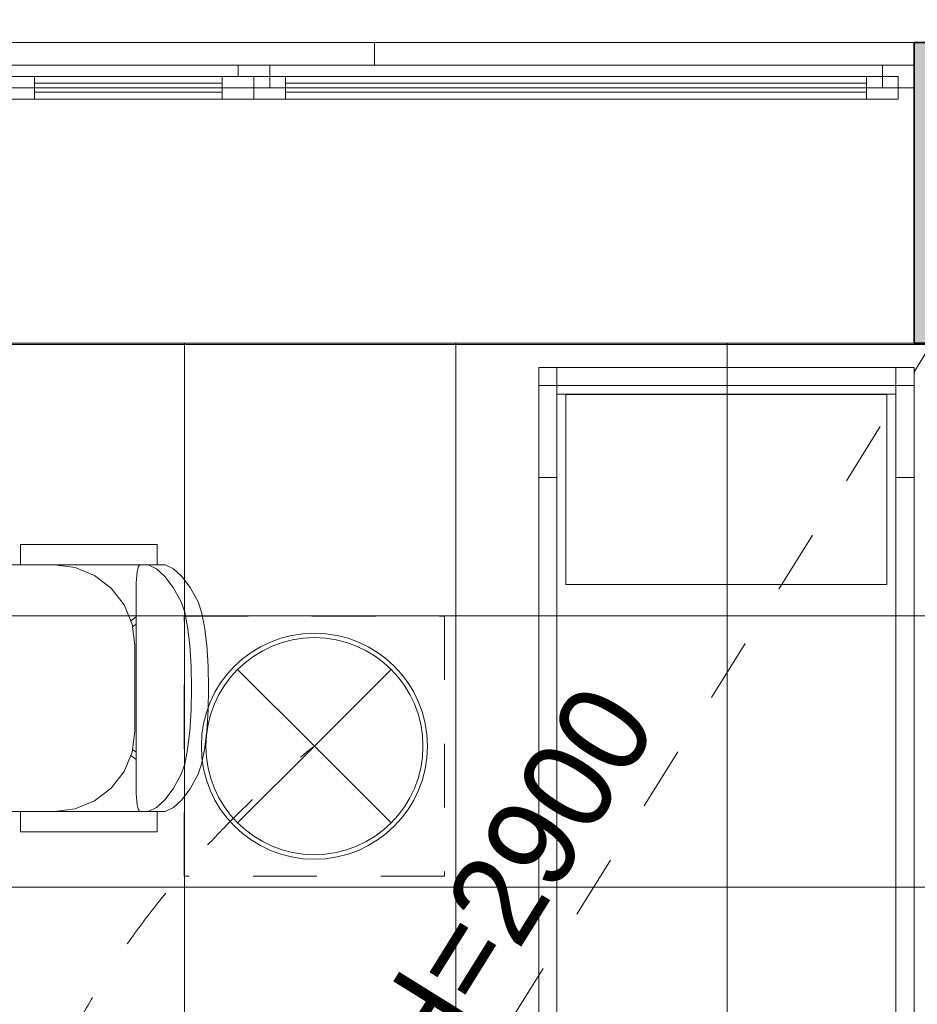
# Model space of a CAD drawing. Header units: millimetres. Extents: x -2932 to 42461, y -10716 to 17298.
# Tile 78 of 168: x 12907 to 14892, y 11038 to 13216. Entities that reach past the tile are written whole.
import ezdxf

# ---------------------------------------------------------------- set-up
doc = ezdxf.new("R2010")
doc.units = ezdxf.units.MM
doc.header["$MEASUREMENT"] = 0
for name, pattern in [('Aligning Line', [635, 317.5, -317.5]), ('Dashed', [423.333333, 211.666667, -211.666667]), ('Small Dashed', [282.222222, 141.111111, -141.111111]), ('Wipeout_Contour', [1000, 0, -1000])]:
    doc.linetypes.add(name, pattern=pattern)
for name, color, linetype, lineweight in [('0_Pen_No__1', 7, 'Continuous', 13), ('A-FLOR.IFC Model_Pen_No__2', 8, 'Continuous', 15), ('ARCHICAD Windows_Pen_No__2', 8, 'Continuous', 15), ('Cut Pattern-2_Pen_No__2', 8, 'Continuous', 15), ('Grids-2_Pen_No__1', 7, 'Continuous', 13), ('I-FURN.IFC Model_Pen_No__2', 8, 'Continuous', 15), ('I-WALL.IFC Model_Pen_No__2', 8, 'Continuous', 15), ('I-WALL.IFC Model_Pen_No__27', 7, 'Continuous', 35), ('SA_LAGI_Pen_No__1', 7, 'Continuous', 13), ('SA_VALGUSTI_Pen_No__20', 1, 'Continuous', 0), ('Walls-1_Pen_No__1', 7, 'Continuous', 13), ('Walls_Pen_No__1', 7, 'Continuous', 13), ('Windows-1_Pen_No__1', 7, 'Continuous', 13), ('Windows_Pen_No__1', 7, 'Continuous', 13)]:
    doc.layers.add(name, color=color, linetype=linetype, lineweight=lineweight)
doc.layers.add('Furniture-1_Pen_No__62', color=7, linetype='Continuous', lineweight=20, true_color=0xaaaaaa)
doc.layers.add('SA_LAGI_Pen_No__102', color=7, linetype='Continuous', lineweight=13, true_color=0xcccccc)
doc.layers.add('I-WALL.IFC Model', color=7, linetype='Continuous')
doc.styles.add('GENERATED_STYLE_1', font='txt', dxfattribs={"width": 0.95})
doc.styles.add('GENERATED_STYLE_2', font='txt', dxfattribs={"width": 0.84})
doc.dimstyles.new('GENERATED_STYLE__2', dxfattribs={"dimtxt": 200, "dimasz": 152, "dimexe": 0.18, "dimexo": 0.0625, "dimgap": 0.09, "dimtad": 1, "dimtih": 1, "dimtoh": 1, "dimdec": 0, "dimzin": 0, "dimdsep": 46, "dimtxsty": 'GENERATED_STYLE_2', "dimblk": 'ARROWHEAD_2', "dimblk1": 'ARROWHEAD_2', "dimblk2": 'ARROWHEAD_2', "dimcen": 0.09, "dimse1": 1, "dimse2": 1, "dimclrd": 7, "dimclre": 7, "dimclrt": 7, "dimadec": 0, "dimazin": 0, "dimtfac": 1, "dimtdec": 4, "dimtmove": 0, "dimatfit": 3, "dimfxl": 0, "dimtolj": 1, "dimtzin": 0, "dimarcsym": 0})

# ---------------------------------------------------------------- blocks, each defined once
blk = doc.blocks.new('*D81')
at = {"layer": '0_Pen_No__1', "color": 7, "linetype": 'Continuous', "lineweight": 13}
for p, q in [((12064.2, 15323), (12064.2, 15623)), ((14899.5, 15323), (14899.5, 15623)), ((12122, 15573), (12006.5, 15373)), ((14957.2, 15573), (14841.8, 15373)), ((12064.2, 15473), (14899.5, 15473))]:
    blk.add_line(p, q, dxfattribs=at)
at = {"color": 254, "linetype": 'Wipeout_Contour', "lineweight": 0, "ltscale": 79661.49697}
blk.add_wipeout([(11893.6, 15750.1), (12108.1, 15750.1), (12108.1, 16035.8), (11893.6, 16035.8)], dxfattribs=at)
at = {"color": 254, "linetype": 'Wipeout_Contour', "lineweight": 0, "ltscale": 79384.620333}
blk.add_wipeout([(12090.2, 15481.1), (12411.4, 15481.1), (12411.4, 15744.8), (12090.2, 15744.8)], dxfattribs=at)
at = {"color": 254, "linetype": 'Wipeout_Contour', "lineweight": 0, "ltscale": 82519.549793}
blk.add_wipeout([(13160.3, 15481.1), (13803.5, 15481.1), (13803.5, 15744.8), (13160.3, 15744.8)], dxfattribs=at)
at = {"color": 254, "linetype": 'Wipeout_Contour', "lineweight": 0, "ltscale": 85662.235081}
blk.add_wipeout([(14440.5, 15481.1), (14873.6, 15481.1), (14873.6, 15744.8), (14440.5, 15744.8)], dxfattribs=at)
at = {"layer": '0_Pen_No__1', "color": 7, "lineweight": 13, "char_height": 200, "attachment_point": 7, "style": 'GENERATED_STYLE_2'}
for s, insert in [('\\A1;{\\pql;\\fArial|b0|i0|c0|p34;63}', (12122.1, 15513)), ('\\A1;{\\pql;\\fArial|b0|i0|c0|p34;2\xa0835}', (13192.1, 15513)), ('\\A1;{\\pql;\\fArial|b0|i0|c0|p34;116}', (14472.4, 15513))]:
    blk.add_mtext(s, dxfattribs=dict(at, insert=insert))
blk = doc.blocks.new('ARROWHEAD_2')
at = {"color": 0, "linetype": 'Continuous', "lineweight": 0}
for p, q in [((-0.378, -0.655), (0.378, 0.655)), ((0, 0), (-1, 0))]:
    blk.add_line(p, q, dxfattribs=at)
blk = doc.blocks.new('*D82')
at = {"layer": '0_Pen_No__1', "color": 7, "linetype": 'Continuous', "lineweight": 13}
for p, q in [((14899.5, 15323), (14899.5, 15623)), ((15015.5, 15323), (15015.5, 15623)), ((14957.2, 15573), (14841.8, 15373)), ((15073.2, 15573), (14957.8, 15373)), ((14899.5, 15473), (15015.5, 15473))]:
    blk.add_line(p, q, dxfattribs=at)
blk = doc.blocks.new('*D103')
at = {"layer": '0_Pen_No__1', "color": 7, "linetype": 'Continuous', "lineweight": 13}
for p, q in [((12835, 15671.2), (12835, 15971.2)), ((14885, 15671.2), (14885, 15971.2)), ((12892.7, 15921.2), (12777.3, 15721.2)), ((14942.7, 15921.2), (14827.3, 15721.2)), ((12835, 15821.2), (14885, 15821.2))]:
    blk.add_line(p, q, dxfattribs=at)
at = {"color": 254, "linetype": 'Wipeout_Contour', "lineweight": 0, "ltscale": 84562.348116}
blk.add_wipeout([(13538.4, 15829.3), (14181.6, 15829.3), (14181.6, 16093), (13538.4, 16093)], dxfattribs=at)
at = {"layer": '0_Pen_No__1', "color": 7, "lineweight": 13, "insert": (13570.3, 15861.2), "char_height": 200, "attachment_point": 7, "style": 'GENERATED_STYLE_2'}
blk.add_mtext('\\A1;{\\pql;\\fArial|b0|i0|c0|p34;2\xa0050}', dxfattribs=at)
blk = doc.blocks.new('*D104')
at = {"layer": '0_Pen_No__1', "color": 7, "linetype": 'Continuous', "lineweight": 13}
for p, q in [((14885, 15671.2), (14885, 15971.2)), ((16635, 15671.2), (16635, 15971.2)), ((14942.7, 15921.2), (14827.3, 15721.2)), ((16692.7, 15921.2), (16577.3, 15721.2)), ((14885, 15821.2), (16635, 15821.2))]:
    blk.add_line(p, q, dxfattribs=at)
at = {"color": 254, "linetype": 'Wipeout_Contour', "lineweight": 0, "ltscale": 89728.205694}
blk.add_wipeout([(15438.4, 15829.3), (16081.6, 15829.3), (16081.6, 16093), (15438.4, 16093)], dxfattribs=at)
at = {"layer": '0_Pen_No__1', "color": 7, "lineweight": 13, "insert": (15470.3, 15861.2), "char_height": 200, "attachment_point": 7, "style": 'GENERATED_STYLE_2'}
blk.add_mtext('\\A1;{\\pql;\\fArial|b0|i0|c0|p34;1\xa0750}', dxfattribs=at)

msp = doc.modelspace()

# ---------------------------------------------------------------- hatches: boundary and pattern name
at = {"layer": 'I-WALL.IFC Model', "linetype": 'Continuous', "lineweight": 0, "true_color": 0x000000}
msp.add_hatch(color=178, dxfattribs=at).paths.add_polyline_path([(16635, 13165), (14885, 13165), (14885, 12500), (16635, 12500)])

# ---------------------------------------------------------------- linework, layer by layer
at = {"layer": 'A-FLOR.IFC Model_Pen_No__2', "color": 8, "linetype": 'Continuous', "lineweight": 15, "flags": 128}
msp.add_lwpolyline([(-100, 6430), (0, 6430), (0, 0), (30435, 0), (30435, 6520), (38315, 6520), (38315, 12500), (12000, 12500), (12000, 7875), (8430, 7875), (8430, 12496.2), (2165, 12496.2), (2165, 11220), (-100, 11220)], close=True, dxfattribs=at)
at = {"layer": 'A-FLOR.IFC Model_Pen_No__2', "color": 8, "linetype": 'Dashed', "lineweight": 15, "flags": 128}
msp.add_lwpolyline([(0, 0), (30430, 0), (30430, 6520), (33865, 6520), (33865, 0), (38600, 0), (38600, 5615), (38315, 5615), (38315, 12500), (12000, 12500), (12000, 7905), (8430, 7905), (8430, 12496.2), (2165, 12496.2), (2165, 6180), (0, 6180)], close=True, dxfattribs=at)
at = {"layer": 'ARCHICAD Windows_Pen_No__2', "color": 8, "linetype": 'Continuous', "lineweight": 15}
for p, q in [((12835, 13115), (14885, 13115)), ((14885, 13115), (14885, 13065)), ((14885, 13065), (12835, 13065)), ((13425, 13065), (13425, 13040)), ((14850, 13065), (14850, 13040)), ((13425, 13040), (12870, 13040)), ((14850, 13040), (13425, 13040))]:
    msp.add_line(p, q, dxfattribs=at)
at = {"layer": 'I-FURN.IFC Model_Pen_No__2', "color": 8, "linetype": 'Continuous', "lineweight": 15}
for p, q in [((14095, 12446.8), (14055, 12446.8)), ((14055, 12446.8), (14055, 12406.8)), ((14055, 10138.8), (14055, 12446.8)), ((14055, 12446.8), (14885, 12446.8)), ((14845, 12446.8), (14095, 12446.8)), ((14095, 12406.8), (14095, 12446.8)), ((14885, 12446.8), (14845, 12446.8)), ((14845, 12446.8), (14845, 12406.8)), ((14885, 12406.8), (14885, 12446.8)), ((14885, 12446.8), (14885, 10138.8)), ((14055, 12203.6), (14055, 12406.8)), ((14055, 12406.8), (14095, 12406.8)), ((14095, 12406.8), (14845, 12406.8)), ((14095, 12279.8), (14095, 12406.8)), ((14845, 12279.8), (14845, 12406.8)), ((14845, 12406.8), (14885, 12406.8)), ((14885, 12203.6), (14885, 12406.8)), ((14845, 12387.8), (14095, 12387.8)), ((14115, 12386.8), (14825, 12386.8)), ((14115, 11966.8), (14115, 12386.8)), ((14825, 12386.8), (14825, 11966.8)), ((14095, 10305.8), (14095, 12279.8)), ((14845, 10305.8), (14845, 12279.8)), ((14055, 10382), (14055, 12203.6)), ((14095, 12203.6), (14055, 12203.6)), ((14885, 12203.6), (14845, 12203.6)), ((14885, 10382), (14885, 12203.6)), ((12909, 12055), (12911.3, 12055)), ((12909, 12055), (12909, 12010.5)), ((12911.3, 12055), (12912.8, 12055)), ((12912.8, 12055), (12918.1, 12055)), ((12918.1, 12055), (12923.5, 12055)), ((12923.5, 12055), (12931.5, 12055)), ((12931.5, 12055), (12939.5, 12055)), ((12939.5, 12055), (12946.8, 12055)), ((12946.8, 12055), (12958.4, 12055)), ((12958.4, 12055), (13161.6, 12055)), ((13161.6, 12055), (13173.2, 12055)), ((13173.2, 12055), (13180.5, 12055)), ((13180.5, 12055), (13188.6, 12055)), ((13188.6, 12055), (13196.6, 12055)), ((13196.6, 12055), (13201.9, 12055)), ((13201.9, 12055), (13207.3, 12055)), ((13207.3, 12055), (13208.7, 12055)), ((13208.7, 12055), (13211, 12055)), ((13211, 12055), (13211, 12010.5)), ((12909, 12010.5), (12847.9, 12010.5)), ((12910.9, 12010.5), (12909, 12010.5)), ((12912.8, 12010.5), (12910.9, 12010.5)), ((12918.1, 12010.5), (12912.8, 12010.5)), ((12923.5, 12010.5), (12918.1, 12010.5)), ((12931.5, 12010.5), (12923.5, 12010.5)), ((12939.5, 12010.5), (12931.5, 12010.5)), ((12949, 12010.5), (12939.5, 12010.5)), ((12958.4, 12010.5), (12949, 12010.5)), ((13161.6, 12010.5), (12958.4, 12010.5)), ((13029.9, 12004.5), (12983.8, 12010.5)), ((13072.7, 11986.7), (13029.9, 12004.5)), ((13171.1, 12010.5), (13161.6, 12010.5)), ((13168.4, 12001.1), (13167, 11995.6)), ((13169.9, 12006.6), (13168.4, 12001.1)), ((13171.6, 12008.6), (13169.9, 12006.6)), ((13180.5, 12010.5), (13171.1, 12010.5)), ((13173.3, 12010.5), (13171.6, 12008.6)), ((13188.6, 12010.5), (13180.5, 12010.5)), ((13189.1, 12010.5), (13188.6, 12010.5)), ((13190.9, 12010.5), (13189.1, 12010.5)), ((13209.6, 12001.2), (13190.9, 12010.5)), ((13190.9, 12010.5), (13228.4, 12010.5)), ((13228.1, 11984.2), (13209.6, 12001.2)), ((13228.4, 12010.5), (13247.1, 12001.2)), ((13247.1, 12001.2), (13265.6, 11984.2)), ((13109.6, 11958.4), (13072.7, 11986.7)), ((13165.1, 11979.2), (13164.8, 11969.4)), ((13166.1, 11987.4), (13165.1, 11979.2)), ((13167, 11995.6), (13166.1, 11987.4)), ((13246.4, 11959.8), (13228.1, 11984.2)), ((13265.6, 11984.2), (13283.9, 11959.8)), ((13137.8, 11921.6), (13109.6, 11958.4)), ((13164.8, 11969.4), (13164.4, 11959.7)), ((13164.4, 11959.7), (13164.4, 11515.2)), ((13264.3, 11928), (13246.4, 11959.8)), ((13283.9, 11959.8), (13301.8, 11928)), ((14825, 11966.8), (14115, 11966.8)), ((13155.6, 11878.7), (13137.8, 11921.6)), ((13271.9, 11905.3), (13264.3, 11928)), ((13301.8, 11928), (13309.4, 11905.3)), ((13152.5, 11886.3), (13164.4, 11895)), ((13278.3, 11872.9), (13271.9, 11905.3)), ((13309.4, 11905.3), (13315.8, 11872.9)), ((13161.6, 11832.7), (13155.6, 11878.7)), ((13164.4, 11879.3), (13156.3, 11873.4)), ((13283.2, 11832.4), (13278.3, 11872.9)), ((13315.8, 11872.9), (13320.7, 11832.4)), ((13161.6, 11642.2), (13161.6, 11832.7)), ((13286.2, 11786.4), (13283.2, 11832.4)), ((13320.7, 11832.4), (13323.8, 11786.4)), ((13287.3, 11737.5), (13286.2, 11786.4)), ((13323.8, 11786.4), (13324.8, 11737.5)), ((13286.2, 11688.6), (13287.3, 11737.5)), ((13324.8, 11737.5), (13323.8, 11688.6)), ((13283.2, 11642.5), (13286.2, 11688.6)), ((13323.8, 11688.6), (13320.7, 11642.5)), ((13155.6, 11596.2), (13161.6, 11642.2)), ((13278.3, 11602.1), (13283.2, 11642.5)), ((13320.7, 11642.5), (13315.8, 11602.1)), ((13137.8, 11553.3), (13155.6, 11596.2)), ((13164.4, 11580), (13152.5, 11588.7)), ((13156.3, 11601.6), (13164.4, 11595.7)), ((13271.9, 11569.6), (13278.3, 11602.1)), ((13315.8, 11602.1), (13309.4, 11569.6)), ((13264.3, 11547), (13271.9, 11569.6)), ((13309.4, 11569.6), (13301.8, 11547)), ((13109.6, 11516.5), (13137.8, 11553.3)), ((13246.4, 11515.1), (13264.3, 11547)), ((13301.8, 11547), (13283.9, 11515.1)), ((13072.7, 11488.2), (13109.6, 11516.5)), ((13164.4, 11515.2), (13164.8, 11505.5)), ((13164.8, 11505.5), (13165.1, 11495.8)), ((13228.1, 11490.7), (13246.4, 11515.1)), ((13283.9, 11515.1), (13265.6, 11490.7)), ((13029.9, 11470.5), (13072.7, 11488.2)), ((13165.1, 11495.8), (13166.1, 11487.5)), ((13166.1, 11487.5), (13167, 11479.3)), ((13167, 11479.3), (13168.4, 11473.8)), ((13209.6, 11473.8), (13228.1, 11490.7)), ((13265.6, 11490.7), (13247.1, 11473.8)), ((12847.9, 11464.4), (12909, 11464.4)), ((12909, 11464.4), (12910.9, 11464.4)), ((12909, 11464.4), (12909, 11420)), ((12910.9, 11464.4), (12912.8, 11464.4)), ((12912.8, 11464.4), (12918.1, 11464.4)), ((12918.1, 11464.4), (12923.5, 11464.4)), ((12923.5, 11464.4), (12931.5, 11464.4)), ((12931.5, 11464.4), (12939.5, 11464.4)), ((12939.5, 11464.4), (12949, 11464.4)), ((12949, 11464.4), (12958.4, 11464.4)), ((12958.4, 11464.4), (13161.6, 11464.4)), ((12983.8, 11464.4), (13029.9, 11470.5)), ((13161.6, 11464.4), (13171.1, 11464.4)), ((13168.4, 11473.8), (13169.9, 11468.3)), ((13169.9, 11468.3), (13171.6, 11466.3)), ((13171.1, 11464.4), (13180.5, 11464.4)), ((13171.6, 11466.3), (13173.3, 11464.4)), ((13180.5, 11464.4), (13188.6, 11464.4)), ((13188.6, 11464.4), (13189.1, 11464.4)), ((13189.1, 11464.4), (13190.9, 11464.4)), ((13190.9, 11464.4), (13209.6, 11473.8)), ((13190.9, 11464.4), (13228.4, 11464.4)), ((13211, 11464.4), (13211, 11420)), ((13247.1, 11473.8), (13228.4, 11464.4)), ((12911.3, 11420), (12909, 11420)), ((12912.8, 11420), (12911.3, 11420)), ((12918.1, 11420), (12912.8, 11420)), ((12923.5, 11420), (12918.1, 11420)), ((12931.5, 11420), (12923.5, 11420)), ((12939.5, 11420), (12931.5, 11420)), ((12946.8, 11420), (12939.5, 11420)), ((12958.4, 11420), (12946.8, 11420)), ((13161.6, 11420), (12958.4, 11420)), ((13173.2, 11420), (13161.6, 11420)), ((13180.5, 11420), (13173.2, 11420)), ((13188.6, 11420), (13180.5, 11420)), ((13196.6, 11420), (13188.6, 11420)), ((13201.9, 11420), (13196.6, 11420)), ((13207.3, 11420), (13201.9, 11420)), ((13208.7, 11420), (13207.3, 11420)), ((13211, 11420), (13208.7, 11420))]:
    msp.add_line(p, q, dxfattribs=at)
at = {"layer": 'I-WALL.IFC Model_Pen_No__2', "color": 8, "linetype": 'Continuous', "lineweight": 15}
for p, q in [((14885, 13165), (12835, 13165)), ((12835, 12500), (14885, 12500))]:
    msp.add_line(p, q, dxfattribs=at)
at = {"layer": 'I-WALL.IFC Model_Pen_No__27', "color": 7, "linetype": 'Continuous', "lineweight": 35}
msp.add_line((14885, 13165), (14885, 12500), dxfattribs=at)
at = {"layer": 'I-WALL.IFC Model_Pen_No__27', "color": 7, "linetype": 'Continuous', "lineweight": 35, "flags": 128}
for points in [[(16635, 13165), (14885, 13165)], [(14885, 12500), (16635, 12500)]]:
    msp.add_lwpolyline(points, dxfattribs=at)
at = {"layer": 'SA_LAGI_Pen_No__1', "color": 7, "linetype": 'Small Dashed', "lineweight": 13}
msp.add_line((12051.8, 7882.5), (14924.5, 12500), dxfattribs=at)
at = {"layer": 'SA_VALGUSTI_Pen_No__20', "color": 1, "linetype": 'Small Dashed', "lineweight": 0}
msp.add_open_spline([(13558.8, 9212.6), (13558.8, 9212.6), (12966, 9608.9), (12879.9, 10232.5), (12770.6, 11024.9), (13558.8, 11609.1), (13558.8, 11609.1)], degree=3, knots=[0, 0, 0, 0, 1, 1, 1, 2, 2, 2, 2], dxfattribs=at)

# ---------------------------------------------------------------- next in the draw order: dimensions: what is measured, and where the dimension line sits
at = {"color": 7, "linetype": 'Continuous', "lineweight": 13}
dim = msp.add_linear_dim(base=(14899.5, 15473), p1=(12064.2, 10316.9), p2=(14899.5, 10316.9), dimstyle='GENERATED_STYLE__2', dxfattribs=at)
dim.commit()
dim.dimension.update_dxf_attribs({"geometry": '*D81', "text_midpoint": (13545.4, 15613), "dimtype": 160})

# ---------------------------------------------------------------- next in the draw order: linework, layer by layer
at = {"layer": 'Furniture-1_Pen_No__62', "color": 253, "linetype": 'Continuous', "lineweight": 20, "true_color": 0xaaaaaa}
for p, q in [((14055, 12446.8), (14055, 12406.8)), ((14095, 12446.8), (14055, 12446.8)), ((14095, 12446.8), (14845, 12446.8)), ((14095, 12406.8), (14095, 12446.8)), ((14845, 12446.8), (14845, 12406.8)), ((14885, 12446.8), (14845, 12446.8)), ((14885, 12406.8), (14885, 12446.8)), ((14055, 12203.6), (14055, 12406.8)), ((14055, 12406.8), (14095, 12406.8)), ((14845, 12406.8), (14095, 12406.8)), ((14095, 12406.8), (14095, 12279.8)), ((14845, 12279.8), (14845, 12406.8)), ((14845, 12406.8), (14885, 12406.8)), ((14885, 12406.8), (14885, 12203.6)), ((14845, 12387.8), (14095, 12387.8)), ((14095, 10305.8), (14095, 12279.8)), ((14845, 12279.8), (14845, 10305.8)), ((14055, 10382), (14055, 12203.6)), ((14095, 12203.6), (14055, 12203.6)), ((14885, 12203.6), (14845, 12203.6)), ((14885, 12203.6), (14885, 10382))]:
    msp.add_line(p, q, dxfattribs=at)
at = {"layer": 'SA_VALGUSTI_Pen_No__20', "color": 1, "linetype": 'Small Dashed', "lineweight": 0}
for p, q in [((13271.1, 11896.8), (13846.5, 11896.8)), ((13271.1, 11321.4), (13271.1, 11896.8)), ((13846.5, 11896.8), (13846.5, 11321.4)), ((13846.5, 11321.4), (13271.1, 11321.4))]:
    msp.add_line(p, q, dxfattribs=at)
at = {"layer": 'SA_VALGUSTI_Pen_No__20', "color": 1, "linetype": 'Continuous', "lineweight": 0}
for q in [(13389.1, 11778.8), (13728.5, 11778.8), (13389.1, 11439.4), (13728.5, 11439.4)]:
    msp.add_line((13558.8, 11609.1), q, dxfattribs=at)
msp.add_circle((13558.8, 11609.1), 240, dxfattribs=at)
for start, end in [(0, 180), (180, 0)]:
    msp.add_arc((13558.8, 11609.1), 250, start, end, dxfattribs=at)

# ---------------------------------------------------------------- next in the draw order: texts
at = {"layer": 'SA_LAGI_Pen_No__1', "color": 7, "linetype": 'Continuous', "lineweight": 13, "insert": (13903.9, 11363.7), "char_height": 200, "attachment_point": 2, "rotation": 58.1124, "style": 'GENERATED_STYLE_1'}
msp.add_mtext('\\A1;{\\pqc;\\fSwis721 Lt BT|b0|i0|c0|p34;H=2900}', dxfattribs=at)

# ---------------------------------------------------------------- next in the draw order: dimensions: what is measured, and where the dimension line sits
at = {"color": 7, "linetype": 'Continuous', "lineweight": 13}
dim = msp.add_linear_dim(base=(15015.5, 15473), p1=(14899.5, 10316.9), p2=(15015.5, 10316.9), dimstyle='GENERATED_STYLE__2', dxfattribs=at)
dim.commit()
dim.dimension.update_dxf_attribs({"geometry": '*D82', "text_midpoint": (14707.8, 15613), "dimtype": 160})

# ---------------------------------------------------------------- next in the draw order: dimensions: what is measured, and where the dimension line sits
dim = msp.add_linear_dim(base=(14885, 15821.2), p1=(12835, 12500), p2=(14885, 13165), dimstyle='GENERATED_STYLE__2', dxfattribs=at)
dim.commit()
dim.dimension.update_dxf_attribs({"geometry": '*D103', "text_midpoint": (13923.5, 15961.2), "dimtype": 160})

# ---------------------------------------------------------------- next in the draw order: linework, layer by layer
at = {"layer": 'Walls_Pen_No__1', "color": 7, "linetype": 'Continuous', "lineweight": 13}
msp.add_line((13692, 13165), (13692, 13115), dxfattribs=at)
at = {"layer": 'Windows-1_Pen_No__1', "color": 7, "linetype": 'Continuous', "lineweight": 13}
for p, q in [((13390, 13115), (13460, 13115)), ((13390, 13090), (13390, 13115)), ((13460, 13115), (13460, 13065)), ((14815, 13065), (14815, 13115)), ((12870, 13090), (12940, 13090)), ((12940, 13090), (12940, 13040)), ((13355, 13090), (13425, 13090)), ((13355, 13040), (13355, 13090)), ((13425, 13090), (13390, 13090)), ((13425, 13090), (13495, 13090)), ((13425, 13040), (13425, 13090)), ((13425, 13090), (13425, 13040)), ((13425, 13065), (13425, 13090)), ((13495, 13090), (13495, 13040)), ((14780, 13040), (14780, 13090)), ((12940, 13075), (13355, 13075)), ((12940, 13055), (12940, 13075)), ((13355, 13075), (13355, 13055)), ((13460, 13065), (13425, 13065)), ((13495, 13075), (14780, 13075)), ((13495, 13055), (13495, 13075)), ((14780, 13075), (14780, 13055)), ((13355, 13055), (12940, 13055)), ((14780, 13055), (13495, 13055)), ((12940, 13040), (12870, 13040)), ((13425, 13040), (13355, 13040)), ((13495, 13040), (13425, 13040))]:
    msp.add_line(p, q, dxfattribs=at)
at = {"layer": 'Windows_Pen_No__1', "color": 7, "linetype": 'Continuous', "lineweight": 13}
for p, q in [((13390, 13115), (12905, 13115)), ((14815, 13115), (13460, 13115)), ((13355, 13090), (12940, 13090)), ((14780, 13090), (13495, 13090)), ((12940, 13040), (13355, 13040)), ((13495, 13040), (14780, 13040))]:
    msp.add_line(p, q, dxfattribs=at)

# ---------------------------------------------------------------- next in the draw order: dimensions: what is measured, and where the dimension line sits
at = {"color": 7, "linetype": 'Continuous', "lineweight": 13}
dim = msp.add_linear_dim(base=(16635, 15821.2), p1=(14885, 13165), p2=(16635, 12500), dimstyle='GENERATED_STYLE__2', dxfattribs=at)
dim.commit()
dim.dimension.update_dxf_attribs({"geometry": '*D104', "text_midpoint": (15823.5, 15961.2), "dimtype": 160})

# ---------------------------------------------------------------- next in the draw order: hatches: boundary and pattern name
at = {"layer": 'Cut Pattern-2_Pen_No__2', "linetype": 'Continuous', "lineweight": 15}
msp.add_hatch(color=8, dxfattribs=at).paths.add_polyline_path([(16635, 13165), (14885, 13165), (14885, 12500), (16635, 12500)])
at = {"layer": 'SA_LAGI_Pen_No__102', "linetype": 'Continuous', "lineweight": 13, "true_color": 0xcccccc}
h = msp.add_hatch(dxfattribs=at)
h.set_pattern_fill('Grid_60x60_0001', color=254, style=0, pattern_type=2)
h.set_pattern_definition([(270, (13271.1, 11896.84), (600, 0), []), (2e-13, (13271.1, 11896.84), (0, 600), [])])
h.paths.add_polyline_path([(12064.2, 12500), (12064.2, 7882.5), (14899.5, 7882.5), (14924.5, 12500)])

# ---------------------------------------------------------------- next in the draw order: linework, layer by layer
at = {"layer": 'Grids-2_Pen_No__1', "color": 7, "linetype": 'Aligning Line', "lineweight": 13}
msp.add_line((121.4, 12500), (38421.6, 12500), dxfattribs=at)
at = {"layer": 'SA_LAGI_Pen_No__1', "color": 7, "linetype": 'Continuous', "lineweight": 13, "flags": 128}
msp.add_lwpolyline([(12064.2, 12500), (14924.5, 12500), (14899.5, 7882.5), (12064.2, 7882.5)], close=True, dxfattribs=at)
at = {"layer": 'Walls-1_Pen_No__1', "color": 7, "linetype": 'Continuous', "lineweight": 13}
for p, q in [((16635, 13165), (14885, 13165)), ((14885, 13165), (14885, 13115)), ((14885, 13065), (14885, 12500)), ((14899.5, 12500), (14885, 12500))]:
    msp.add_line(p, q, dxfattribs=at)
at = {"layer": 'Walls_Pen_No__1', "color": 7, "linetype": 'Continuous', "lineweight": 13}
for p, q in [((13692, 13165), (14885, 13165)), ((14885, 12500), (12835, 12500))]:
    msp.add_line(p, q, dxfattribs=at)
at = {"layer": 'Windows-1_Pen_No__1', "color": 7, "linetype": 'Continuous', "lineweight": 13}
for p, q in [((14815, 13115), (14885, 13115)), ((14885, 13115), (14885, 13065)), ((14780, 13090), (14850, 13090)), ((14850, 13090), (14850, 13040)), ((14885, 13065), (14815, 13065)), ((14850, 13040), (14780, 13040))]:
    msp.add_line(p, q, dxfattribs=at)

doc.saveas('drawing.dxf')
